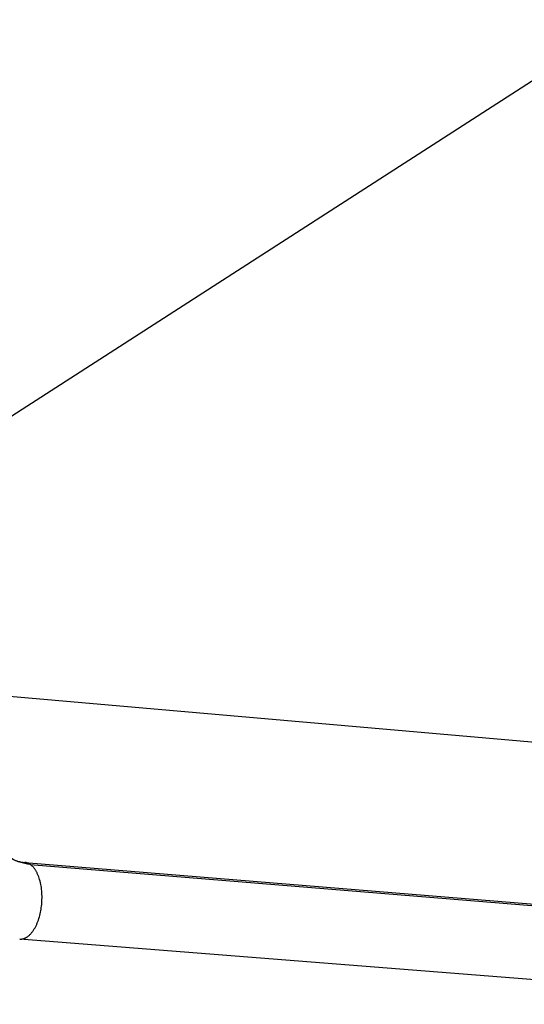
# Model space of a CAD drawing. Header units: millimetres. Extents: x -7950 to -6950, y 4408 to 5408.
# Tile 23 of 111: x -7733 to -7707, y 4764 to 4814. Entities that reach past the tile are written whole.
import ezdxf

# ---------------------------------------------------------------- set-up
doc = ezdxf.new("R2010")
doc.units = ezdxf.units.MM
doc.layers.add('SHOW Mini_Barndoor 002', color=7, linetype='Continuous', true_color=0x000000)

msp = doc.modelspace()

# ---------------------------------------------------------------- linework, layer by layer
at = {"layer": 'SHOW Mini_Barndoor 002', "color": 18, "lineweight": -3, "true_color": 0x000000}
for points in [[(-7644.09, 4851.407), (-7736.738, 4791.741)], [(-7681.939, 4774.889), (-7740.256, 4779.983)], [(-7733.545, 4771.116), (-7733.505, 4771.09), (-7733.464, 4771.066), (-7733.421, 4771.042), (-7733.378, 4771.02), (-7733.334, 4770.999), (-7733.289, 4770.979), (-7733.242, 4770.961), (-7733.195, 4770.944), (-7733.146, 4770.928), (-7733.097, 4770.914), (-7733.046, 4770.901), (-7732.994, 4770.89), (-7732.941, 4770.88), (-7732.887, 4770.871), (-7732.832, 4770.864), (-7732.776, 4770.859)], [(-7732.505, 4770.761), (-7732.575, 4770.768), (-7732.645, 4770.777), (-7732.714, 4770.788), (-7732.783, 4770.801), (-7732.852, 4770.816), (-7732.919, 4770.833), (-7732.986, 4770.853), (-7733.052, 4770.874), (-7733.118, 4770.898), (-7733.182, 4770.923), (-7733.246, 4770.95), (-7733.308, 4770.98), (-7733.369, 4771.011), (-7733.429, 4771.044), (-7733.488, 4771.079), (-7733.545, 4771.116)], [(-7732.505, 4770.761), (-7732.521, 4770.772), (-7732.538, 4770.782), (-7732.554, 4770.791), (-7732.571, 4770.8), (-7732.587, 4770.808), (-7732.604, 4770.815), (-7732.621, 4770.822), (-7732.638, 4770.829), (-7732.655, 4770.835), (-7732.672, 4770.84), (-7732.689, 4770.844), (-7732.707, 4770.849), (-7732.724, 4770.852), (-7732.741, 4770.855), (-7732.759, 4770.857), (-7732.776, 4770.859)], [(-7732.776, 4770.859), (-7690.358, 4767.388)], [(-7733.04, 4766.914), (-7733.03, 4766.913), (-7733.02, 4766.912), (-7733.009, 4766.912), (-7732.999, 4766.912), (-7732.988, 4766.912), (-7732.977, 4766.912), (-7732.967, 4766.913), (-7732.956, 4766.914), (-7732.945, 4766.915), (-7732.934, 4766.916), (-7732.924, 4766.917), (-7732.913, 4766.919), (-7732.902, 4766.921), (-7732.891, 4766.923), (-7732.88, 4766.926), (-7732.869, 4766.928), (-7732.858, 4766.931), (-7732.847, 4766.934), (-7732.836, 4766.937), (-7732.825, 4766.941), (-7732.813, 4766.945), (-7732.802, 4766.949), (-7732.791, 4766.953), (-7732.78, 4766.958), (-7732.769, 4766.963), (-7732.758, 4766.968), (-7732.746, 4766.973), (-7732.735, 4766.979), (-7732.724, 4766.984), (-7732.713, 4766.99), (-7732.69, 4767.003), (-7732.668, 4767.017), (-7732.645, 4767.032), (-7732.623, 4767.048), (-7732.601, 4767.065), (-7732.579, 4767.083), (-7732.556, 4767.102), (-7732.535, 4767.122), (-7732.513, 4767.143), (-7732.491, 4767.165), (-7732.47, 4767.188), (-7732.448, 4767.212), (-7732.427, 4767.237), (-7732.407, 4767.262), (-7732.386, 4767.289), (-7732.366, 4767.316), (-7732.346, 4767.345), (-7732.326, 4767.374), (-7732.307, 4767.404), (-7732.288, 4767.435), (-7732.269, 4767.467), (-7732.251, 4767.499), (-7732.233, 4767.532), (-7732.198, 4767.6), (-7732.165, 4767.671), (-7732.134, 4767.744), (-7732.105, 4767.819), (-7732.077, 4767.895), (-7732.052, 4767.973), (-7732.028, 4768.052), (-7732.006, 4768.131), (-7731.987, 4768.212), (-7731.969, 4768.292), (-7731.953, 4768.373), (-7731.939, 4768.453), (-7731.927, 4768.533), (-7731.917, 4768.614), (-7731.908, 4768.696), (-7731.901, 4768.78), (-7731.896, 4768.865), (-7731.892, 4768.951), (-7731.891, 4769.038), (-7731.891, 4769.126), (-7731.894, 4769.213), (-7731.898, 4769.301), (-7731.905, 4769.389), (-7731.914, 4769.476), (-7731.925, 4769.563), (-7731.938, 4769.648), (-7731.954, 4769.732), (-7731.971, 4769.815), (-7731.991, 4769.895), (-7732.012, 4769.973), (-7732.036, 4770.049), (-7732.061, 4770.122), (-7732.075, 4770.158), (-7732.088, 4770.192), (-7732.103, 4770.226), (-7732.117, 4770.259), (-7732.132, 4770.292), (-7732.147, 4770.323), (-7732.163, 4770.354), (-7732.179, 4770.384), (-7732.195, 4770.412), (-7732.212, 4770.44), (-7732.229, 4770.467), (-7732.246, 4770.494), (-7732.264, 4770.519), (-7732.281, 4770.543), (-7732.299, 4770.566), (-7732.317, 4770.589), (-7732.335, 4770.61), (-7732.354, 4770.631), (-7732.372, 4770.65), (-7732.391, 4770.669), (-7732.41, 4770.687), (-7732.429, 4770.703), (-7732.448, 4770.719), (-7732.467, 4770.734), (-7732.486, 4770.748), (-7732.505, 4770.761)], [(-7732.505, 4770.761), (-7690.08, 4767.292)], [(-7690.625, 4763.553), (-7733.04, 4766.914)]]:
    msp.add_lwpolyline(points, dxfattribs=at)

doc.saveas('drawing.dxf')
